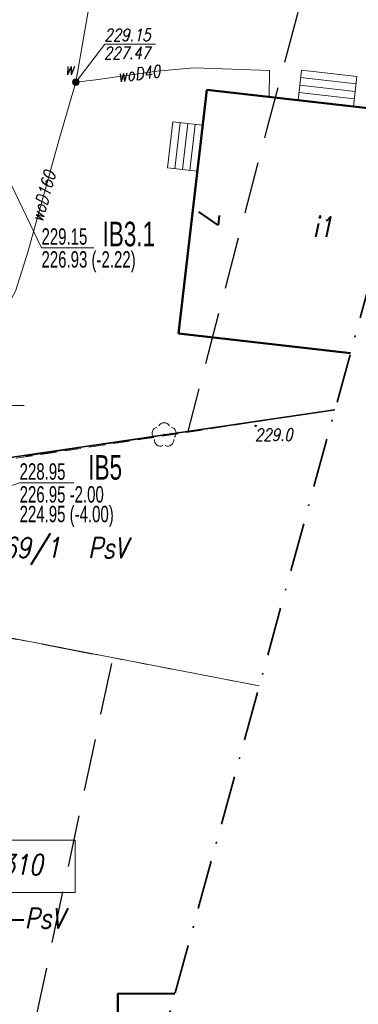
# Model space of a CAD drawing. Header units: millimetres. Extents: x 7436010 to 7436992, y 5663514 to 5666647.
# Tile 33 of 73: x 7436306 to 7436326, y 5664074 to 5664134. Entities that reach past the tile are written whole.
import ezdxf
from ezdxf.enums import TextEntityAlignment as Align

# ---------------------------------------------------------------- set-up
doc = ezdxf.new("R2010")
doc.units = ezdxf.units.MM
for name, pattern in [('$0$HIDDEN', [9.525, 6.35, -3.175]), ('1', [0]), ('2_EGBU_A', [0]), ('GAK', [3.5, 2, -0.75, 0, -0.75]), ('GDE', [0]), ('GUZ', [1.5, 1, -0.5])]:
    doc.linetypes.add(name, pattern=pattern)
for name, color, linetype, lineweight in [('_DZIAŁKI DO POZWOLENIA', 110, 'Continuous', 9), ('_LINIA ROZ.LOKA', 4, '$0$HIDDEN', 30), ('DZ_WSKAZANIA_L_0', 7, '1', 18), ('Dzialki', 7, 'GDE', 18), ('DZIALKI_SYT-WYS_T_0', 7, 'Continuous', 18), ('EADTD_T_0', 7, 'Continuous', 18), ('EGBB_E_T_0', 7, 'Continuous', 18), ('EGBB_L_0', 7, '2_EGBU_A', 50), ('EKLTK_T_0', 96, 'Continuous', 18), ('Linie_odn', 7, 'Continuous', 9), ('Numery_dzialek', 7, 'Continuous', 18), ('SZOPO_L_0', 7, 'BGT', 35), ('SZZPZ_T_0', 7, 'Continuous', 18), ('UŻYTKI LINIE', 96, 'GUZ', 18), ('UŻYTKI OZNACZENIE', 96, 'Continuous', 18), ('WEKTOR RZĘDNE TERENU', 7, 'Continuous', 18), ('WEKTOR RZĘDNE WODOCIĄG wo', 5, 'Continuous', 18), ('WEKTOR SCHODY', 7, 'Continuous', 18), ('WEKTOR WODOCIĄGI wo', 5, 'Continuous', 18), ('WEKTOR ZASUWY wo', 5, 'Continuous', 18), ('ZAKRES MAPY', 1, 'GAK', 35)]:
    doc.layers.add(name, color=color, linetype=linetype, lineweight=lineweight)
for name, color, linetype in [('_map', 7, 'Continuous'), ('TEKST ks przyłącz korek', 32, 'Continuous'), ('TEKST ks studnia', 244, 'Continuous')]:
    doc.layers.add(name, color=color, linetype=linetype)
doc.styles.add('K1_ACAD', font='romans.shx', dxfattribs={"width": 0.8, "oblique": 12})
doc.styles.add('PLAN 1 pop.', font='ARIALN.TTF', dxfattribs={"width": 0.8})
doc.styles.add('PLAN 2 pop.', font='ARIALN.TTF', dxfattribs={"width": 0.8})
doc.linetypes.add('BGT', pattern='A,3.75,[133,ltypeshp.shx,S=0.1875,R=0,X=0,Y=0],3.75', length=7.5)

# ---------------------------------------------------------------- blocks, each defined once
blk = doc.blocks.new('DLI')
at = {"linetype": 'Continuous'}
blk.add_circle((0, 0), 0.045, dxfattribs=at)
for centre, start, end in [((0, 0.375), 30.14012, 149.85988), ((-0.357, 0.116), 102.14447, 221.86002), ((0.357, 0.116), 318.13998, 77.85553), ((-0.22, -0.303), 174.14818, 293.85423), ((0.22, -0.303), 246.14577, 5.85182)]:
    blk.add_arc(centre, 0.375, start, end, dxfattribs=at)
blk = doc.blocks.new('SUUS25')
at = {"linetype": 'Continuous'}
for radius in [0.2, 0.175, 0.15, 0.125, 0.1, 0.075, 0.05, 0.025, 0.00715]:
    blk.add_circle((0, 0), radius, dxfattribs=at)
blk = doc.blocks.new('WSP')
at = {"linetype": 'Continuous'}
blk.add_circle((0, 0), 0.045, dxfattribs=at)
blk = doc.blocks.new('STUDZ')
at = {"layer": 'DZ_WSKAZANIA_L_0'}
blk.add_line((7436291.78, 5664098.98), (7436320.226, 5664093.487), dxfattribs=at)
at = {"layer": 'Dzialki'}
blk.add_line((7436320.226, 5664093.487), (7436291.78, 5664098.98), dxfattribs=at)
at = {"layer": 'EGBB_L_0'}
for p, q in [((7436315.279, 5664115.036), (7436317.013, 5664129.94)), ((7436317.013, 5664129.94), (7436329.819, 5664128.494)), ((7436315.279, 5664115.036), (7436325.806, 5664113.851)), ((7436311.58, 5664074.67), (7436315.068, 5664074.665)), ((7436311.6, 5664064.27), (7436311.58, 5664074.67))]:
    blk.add_line(p, q, dxfattribs=at)
at = {"layer": 'SZOPO_L_0'}
blk.add_line((7436324.853, 5664110.374), (7436294.94, 5664105.99), dxfattribs=at)
at = {"layer": 'UŻYTKI LINIE', "flags": 128}
for points in [[(7436293.5, 5664105.62), (7436324.853, 5664110.374)], [(7436291.78, 5664098.98), (7436320.226, 5664093.487)], [(7436291.78, 5664098.98), (7436320.226, 5664093.487)]]:
    blk.add_lwpolyline(points, dxfattribs=at)
at = {"layer": 'WEKTOR RZĘDNE WODOCIĄG wo', "flags": 128}
for points in [[(7436309.005, 5664130.422), (7436310.777, 5664132.745), (7436313.88, 5664132.745)], [(7436300.29, 5664110.129), (7436302.747, 5664110.639), (7436305.85, 5664110.639)]]:
    blk.add_lwpolyline(points, dxfattribs=at)
at = {"layer": 'WEKTOR SCHODY', "flags": 128}
for points in [[(7436322.806, 5664131.156), (7436322.597, 5664129.309)], [(7436322.806, 5664131.156), (7436326.199, 5664130.773)], [(7436322.754, 5664130.697), (7436326.147, 5664130.314)], [(7436326.199, 5664130.773), (7436325.99, 5664128.926)], [(7436322.702, 5664130.238), (7436326.095, 5664129.855)], [(7436322.651, 5664129.779), (7436326.043, 5664129.395)], [(7436314.941, 5664127.997), (7436314.614, 5664125.18)], [(7436316.762, 5664127.785), (7436314.941, 5664127.997)], [(7436315.395, 5664127.944), (7436315.068, 5664125.127)], [(7436315.849, 5664127.892), (7436315.522, 5664125.074)], [(7436316.303, 5664127.839), (7436315.976, 5664125.021)], [(7436314.614, 5664125.18), (7436316.434, 5664124.968)]]:
    blk.add_lwpolyline(points, dxfattribs=at)
at = {"layer": 'WEKTOR WODOCIĄGI wo', "flags": 128}
for points in [[(7436312.24, 5664180.018), (7436309.87, 5664170.521), (7436307.681, 5664161.914), (7436308.412, 5664153.602), (7436311.575, 5664145.184), (7436309.005, 5664130.422), (7436310.229, 5664130.571), (7436313.966, 5664131.097), (7436316.243, 5664131.29), (7436320.857, 5664131.127), (7436320.825, 5664129.509)], [(7436309.005, 5664130.422), (7436307.971, 5664126.857), (7436306.068, 5664120.018), (7436305.311, 5664117.643), (7436301.004, 5664109.724), (7436300.804, 5664109.738)]]:
    blk.add_lwpolyline(points, dxfattribs=at)
at = {"layer": 'ZAKRES MAPY', "ltscale": 1.5}
blk.add_lwpolyline([(7436302.117, 5663964.099), (7436300.945, 5664023.124), (7436335.235, 5664148.259), (7436432.262, 5664518.007)], dxfattribs=at)
at = {"layer": 'SZZPZ_T_0'}
blk.add_blockref('DLI', (7436314.404, 5664108.836), dxfattribs=at)
at = {"layer": 'WEKTOR RZĘDNE TERENU', "rotation": 0.06340145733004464}
blk.add_blockref('WSP', (7436320.001, 5664109.396), dxfattribs=at)
at = {"layer": 'WEKTOR ZASUWY wo'}
blk.add_blockref('SUUS25', (7436309.005, 5664130.422), dxfattribs=at)
at = {"layer": 'DZIALKI_SYT-WYS_T_0', "style": 'K1_ACAD', "oblique": 12, "width": 0.8}
blk.add_text('369/1', height=1.25, dxfattribs=at).set_placement((7436305.87, 5664101.856), align=Align.MIDDLE)
at = {"layer": 'EADTD_T_0', "style": 'K1_ACAD', "oblique": 12, "width": 0.8}
blk.add_text('7', height=1.25, rotation=264.45998, dxfattribs=at).set_placement((7436316.52, 5664122.358), align=Align.CENTER)
at = {"layer": 'EGBB_E_T_0', "style": 'K1_ACAD', "oblique": 12, "width": 0.8}
blk.add_text('i1', height=1.25, dxfattribs=at).set_placement((7436324.095, 5664121.592), align=Align.MIDDLE)
at = {"layer": 'EKLTK_T_0', "style": 'K1_ACAD', "oblique": 12, "width": 0.8}
blk.add_text('PsV', height=1.25, dxfattribs=at).set_placement((7436309.754, 5664102.56), align=Align.TOP_LEFT)
at = {"layer": 'Numery_dzialek', "style": 'K1_ACAD', "oblique": 12, "width": 0.8}
blk.add_text('310', height=1.25, dxfattribs=at).set_placement((7436304.42, 5664083.181), align=Align.TOP_LEFT)
at = {"layer": 'UŻYTKI OZNACZENIE', "style": 'K1_ACAD', "oblique": 12, "width": 0.8}
blk.add_text('Br-PsV', height=1.25, dxfattribs=at).set_placement((7436303.317, 5664079.895), align=Align.TOP_LEFT)
at = {"layer": 'WEKTOR RZĘDNE TERENU', "style": 'K1_ACAD', "oblique": 12, "width": 0.8}
blk.add_text('229.0', height=0.75, rotation=0.0634, dxfattribs=at).set_placement((7436319.955, 5664108.478))
at = {"layer": 'WEKTOR RZĘDNE WODOCIĄG wo', "style": 'K1_ACAD', "oblique": 12, "width": 0.8}
for s, p in [('229.15', (7436310.752, 5664132.932)), ('227.47', (7436310.719, 5664131.831))]:
    blk.add_text(s, height=0.75, dxfattribs=at).set_placement(p)
at = {"layer": 'WEKTOR WODOCIĄGI wo', "style": 'K1_ACAD', "oblique": 12, "width": 0.8}
for s, rotation, p in [('woD40', 7.03313, (7436312.859, 5664130.941)), ('woD160', 74.41876, (7436307.019, 5664123.437))]:
    blk.add_text(s, height=0.75, rotation=rotation, dxfattribs=at).set_placement(p, align=Align.MIDDLE)
at = {"layer": 'WEKTOR ZASUWY wo', "style": 'K1_ACAD', "oblique": 12, "width": 0.8}
blk.add_text('w', height=0.75, dxfattribs=at).set_placement((7436308.328, 5664130.871))

msp = doc.modelspace()

# ---------------------------------------------------------------- linework, layer by layer
at = {"layer": '_DZIAŁKI DO POZWOLENIA'}
msp.add_lwpolyline([(7436303.073, 5664084.046), (7436308.965, 5664084.046), (7436308.965, 5664080.845), (7436303.073, 5664080.845)], close=True, dxfattribs=at)
at = {"layer": '_LINIA ROZ.LOKA', "ltscale": 0.5, "flags": 128}
msp.add_lwpolyline([(7436769.819, 5666386.172), (7436785.63, 5666401.9), (7436777.168, 5666339.855), (7436769.643, 5666284.835), (7436763.693, 5666241.333), (7436758.706, 5666204.871), (7436746.995, 5666120.477), (7436746.67, 5666118.16), (7436746, 5666112.25), (7436742.679, 5666086.949), (7436737.87, 5666050.31), (7436735.793, 5666034.48), (7436729.165, 5665983.959), (7436725.413, 5665955.369), (7436721.158, 5665922.936), (7436716.677, 5665892.746), (7436714.652, 5665879.501), (7436710.699, 5665853.651), (7436705.915, 5665822.364), (7436701.238, 5665791.78), (7436696.682, 5665761.986), (7436693.363, 5665740.276), (7436692.49, 5665734.57), (7436691.24, 5665725.21), (7436686.817, 5665692.279), (7436686.24, 5665687.98), (7436687.02, 5665687.872), (7436687.796, 5665687.765), (7436688.426, 5665687.677), (7436689.729, 5665687.497), (7436691.702, 5665687.224), (7436695.055, 5665686.76), (7436699.592, 5665686.132), (7436703.87, 5665685.495), (7436710.052, 5665684.688), (7436704.144, 5665626.716), (7436692.353, 5665554.027), (7436684.4, 5665507.895), (7436678.948, 5665476.375), (7436678.106, 5665452.583), (7436669.825, 5665424.532), (7436658.741, 5665384.423), (7436649.917, 5665353.223), (7436656.066, 5665352.41), (7436640.531, 5665294.184), (7436627.067, 5665248.662), (7436617.803, 5665220.557), (7436609.033, 5665184.743), (7436597.094, 5665145.042), (7436586.74, 5665104.181), (7436580.262, 5665077.607), (7436551.399, 5665080.628), (7436544.132, 5665053.462), (7436541.654, 5665043.684), (7436535.648, 5665019.894), (7436527.279, 5664986.713), (7436518.85, 5664953.127), (7436540.241, 5664951.286), (7436527.274, 5664905.085), (7436512.887, 5664848.872), (7436512.752, 5664848.252), (7436491.254, 5664843.656), (7436490.454, 5664840.416), (7436488.749, 5664840.174), (7436485.592, 5664828.52), (7436480.77, 5664810.687), (7436477.564, 5664798.832), (7436470.048, 5664771.067), (7436466.776, 5664758.912), (7436460.996, 5664737.529), (7436453.383, 5664709.453), (7436450.493, 5664698.657), (7436449.293, 5664694.235), (7436447.878, 5664689.001), (7436444.735, 5664677.411), (7436439.734, 5664658.879), (7436430.798, 5664625.844), (7436422.092, 5664592.636), (7436411.808, 5664553.448), (7436402.818, 5664519.107), (7436395.065, 5664489.579), (7436386.906, 5664458.419), (7436380.697, 5664434.655), (7436376.518, 5664418.897), (7436373.403, 5664406.849), (7436371.231, 5664398.643), (7436365.4, 5664376.386), (7436360.194, 5664356.586), (7436358.975, 5664351.964), (7436370.073, 5664349.716), (7436345.743, 5664252.376), (7436338.101, 5664221.811), (7436346.559, 5664219.638), (7436332.958, 5664172.827), (7436327.706, 5664153.961), (7436320.71, 5664127.647), (7436315.847, 5664109.043), (7436293.508, 5664105.672), (7436291.778, 5664098.993), (7436311.255, 5664095.216), (7436305.86, 5664069.899), (7436301.249, 5664052.498), (7436298.259, 5664034.704), (7436295.226, 5664016.7), (7436294.203, 5663992.362), (7436295.675, 5663969.316), (7436298.862, 5663944.903), (7436305.053, 5663922.416), (7436309.368, 5663907.37), (7436310.083, 5663904.279), (7436287.939, 5663894.265), (7436287.89, 5663894.23), (7436289.293, 5663888.169), (7436307.22, 5663896.421), (7436313.563, 5663878.366), (7436316.816, 5663864.356), (7436323.097, 5663841.843), (7436323.621, 5663840.346), (7436302.734, 5663832.549), (7436306.084, 5663818.609), (7436328.591, 5663826.53), (7436335.305, 5663807.875), (7436346.491, 5663776.834), (7436347.265, 5663774.439), (7436325.835, 5663769.718), (7436328.273, 5663765.489), (7436328.273, 5663765.489), (7436337.733, 5663749.257), (7436355.952, 5663758.124), (7436369.036, 5663743.036), (7436379.219, 5663723.732), (7436386.589, 5663707.332), (7436393.785, 5663687.445), (7436394.545, 5663683.162), (7436386.119, 5663681.18), (7436375.065, 5663673.191), (7436376.66, 5663669.404), (7436378.039, 5663665.373), (7436383.145, 5663649.886), (7436385.452, 5663641.268), (7436392.561, 5663614.937), (7436402.771, 5663597.554), (7436404.552, 5663594.357), (7436398.144, 5663579.556), (7436383.472, 5663579.872), (7436383.472, 5663598.954), (7436383.536, 5663613.755), (7436381.268, 5663622.159), (7436375.493, 5663643.653), (7436374.487, 5663647.412), (7436373.191, 5663652.22), (7436366.812, 5663649.775), (7436363.111, 5663660.126), (7436369.055, 5663664.529), (7436367.983, 5663667.458), (7436362.418, 5663663.455), (7436351.027, 5663690.171), (7436348.921, 5663700.662), (7436355.281, 5663701.413), (7436350.008, 5663711.545), (7436342.684, 5663723.842), (7436323.689, 5663721.102), (7436294.623, 5663770.744), (7436268.862, 5663766.229), (7436263.066, 5663785.818), (7436260.041, 5663784.815), (7436254.686, 5663782.735), (7436252.465, 5663789.248), (7436260.428, 5663792.401), (7436278.163, 5663799.499), (7436285.701, 5663801.994), (7436278.819, 5663825.679), (7436273.401, 5663846.926), (7436269.385, 5663864.936), (7436284.572, 5663868.617), (7436282.661, 5663876.992), (7436274.791, 5663875.665), (7436272.427, 5663887.404), (7436280.035, 5663888.292), (7436279.108, 5663892.091), (7436269.52, 5663890.933), (7436263.103, 5663914.553), (7436258.603, 5663935.854), (7436251.252, 5663959.731), (7436247.766, 5663974.333), (7436257.809, 5663977.446), (7436257.698, 5663985.662), (7436257.603, 5663994.259), (7436254.811, 5664004.46), (7436251.476, 5664016.715), (7436250.549, 5664027.068), (7436249.485, 5664037.257), (7436242.689, 5664037.334), (7436241.678, 5664048.834), (7436240.901, 5664065.752), (7436219.891, 5664094.241), (7436221.988, 5664101.65), (7436224.111, 5664100.45), (7436249.122, 5664102.024), (7436242.679, 5664108.296), (7436226.645, 5664128.307), (7436226.023, 5664140.261), (7436224.837, 5664141.852), (7436219.239, 5664143.564), (7436189.719, 5664143.162), (7436172.237, 5664151.732), (7436160.044, 5664157.699), (7436156.645, 5664159.354), (7436144.813, 5664164.949), (7436142.537, 5664166.012), (7436135.048, 5664171.548), (7436122.04, 5664181.325), (7436108.217, 5664191.494), (7436106.941, 5664192.438), (7436096.692, 5664202.791), (7436089.704, 5664209.893), (7436082.365, 5664217.233), (7436065.983, 5664208.509), (7436054.19, 5664202.177), (7436048.152, 5664211.644), (7436077.493, 5664231.589), (7436078.107, 5664230.801), (7436082.881, 5664224.701), (7436088.006, 5664218.657), (7436091.262, 5664215.402), (7436100.884, 5664205.311), (7436105.441, 5664200.58), (7436107, 5664198.997), (7436108.613, 5664197.357), (7436109.381, 5664196.579), (7436109.537, 5664196.424), (7436113.388, 5664193.768), (7436117.543, 5664190.756), (7436126.187, 5664184.59), (7436131.518, 5664180.704), (7436136.117, 5664196.766), (7436147.656, 5664192.776), (7436144.066, 5664181.29), (7436141.619, 5664173.448), (7436149.976, 5664169.141), (7436161.928, 5664163.007), (7436166.873, 5664160.461), (7436176.132, 5664155.711), (7436190.605, 5664148.285), (7436211.642, 5664148.485), (7436219.974, 5664148.576), (7436227.765, 5664146.175), (7436230.924, 5664142.228), (7436230.702, 5664137.627), (7436231.983, 5664130.138), (7436242.856, 5664115.225), (7436255.74, 5664102.74), (7436277.106, 5664081.501), (7436279.285, 5664110.772), (7436287.113, 5664140.297), (7436294.815, 5664168.383), (7436300.408, 5664167.926), (7436303.617, 5664180.054), (7436314.754, 5664222.52), (7436320.67, 5664244.509), (7436329.286, 5664276.326), (7436339.489, 5664314.222), (7436347.351, 5664343.307), (7436344.053, 5664344.135), (7436348.208, 5664369.312), (7436371.206, 5664451.734), (7436387.619, 5664516.956), (7436415.586, 5664621.211), (7436434.673, 5664694.676), (7436464.45, 5664803.668), (7436472.924, 5664837.816), (7436477.353, 5664838.622), (7436478.209, 5664841.782), (7436481.513, 5664853.977), (7436494.029, 5664899.688), (7436502.397, 5664930.227), (7436504.591, 5664938.275), (7436507.768, 5664949.805), (7436500.72, 5664950.002), (7436508.915, 5664982.673), (7436528.12, 5665058.555), (7436539.985, 5665099.162), (7436546.498, 5665097.773), (7436553.59, 5665124.943), (7436568.605, 5665185.165), (7436573.132, 5665202.815), (7436575.085, 5665210.138), (7436580.009, 5665229.574), (7436583.775, 5665244.514), (7436593.841, 5665284.253), (7436602.232, 5665317.293), (7436613.909, 5665363.64), (7436618.238, 5665380.682), (7436630.042, 5665427.092), (7436635.598, 5665448.858), (7436641.55, 5665472.258), (7436645.603, 5665488.174), (7436647.468, 5665501.708), (7436650.045, 5665519.827), (7436651.532, 5665531.047), (7436655.658, 5665560.729), (7436662.169, 5665607.706), (7436664.223, 5665622.584), (7436669.045, 5665657.294), (7436673.241, 5665687.673), (7436669.129, 5665688.355), (7436676.292, 5665740.38), (7436691.423, 5665845.086), (7436699.67, 5665904.313), (7436707.4, 5665965.125), (7436522.196, 5665967.371), (7436460.268, 5665974.019), (7436461.788, 5665994.07), (7436645.179, 5665988.69), (7436704.596, 5665987.733), (7436718.228, 5666087.224), (7436731.411, 5666189.827), (7436742.139, 5666261.152), (7436750.004, 5666316.478), (7436754.582, 5666343.797), (7436764.085, 5666343.133), (7436769.819, 5666386.172)], dxfattribs=at)
at = {"layer": 'Linie_odn'}
for points in [[(7436302.279, 5664129.917), (7436306.909, 5664120.278), (7436310.11, 5664120.278)], [(7436286.24, 5664099.066), (7436305.572, 5664105.905), (7436308.882, 5664105.905)]]:
    msp.add_lwpolyline(points, dxfattribs=at)

# ---------------------------------------------------------------- block references
at = {"layer": '_map'}
msp.add_blockref('STUDZ', (0, 0), dxfattribs=at)

# ---------------------------------------------------------------- texts
at = {"layer": 'TEKST ks przyłącz korek', "width": 0.8}
for s, height, style, p in [('229.15', 1, 'PLAN 2 pop.', (7436306.909, 5664120.478)), ('IB3.1', 1.5, 'PLAN 1 pop.', (7436310.642, 5664120.38)), ('226.93 (-2.22)', 1, 'PLAN 2 pop.', (7436306.909, 5664119.078))]:
    msp.add_text(s, height=height, dxfattribs=dict(at, style=style)).set_placement(p)
at = {"layer": 'TEKST ks studnia', "width": 0.8}
for s, height, style, p in [('224.91 (-4.04)', 1, 'PLAN 2 pop.', (7436299.101, 5664113.126)), ('IB5', 1.5, 'PLAN 1 pop.', (7436309.772, 5664106.105)), ('228.95', 1, 'PLAN 2 pop.', (7436305.572, 5664106.105)), ('226.95 -2.00', 1, 'PLAN 2 pop.', (7436305.572, 5664104.705)), ('224.95 (-4.00)', 1, 'PLAN 2 pop.', (7436305.572, 5664103.505))]:
    msp.add_text(s, height=height, dxfattribs=dict(at, style=style)).set_placement(p)

doc.saveas('drawing.dxf')
